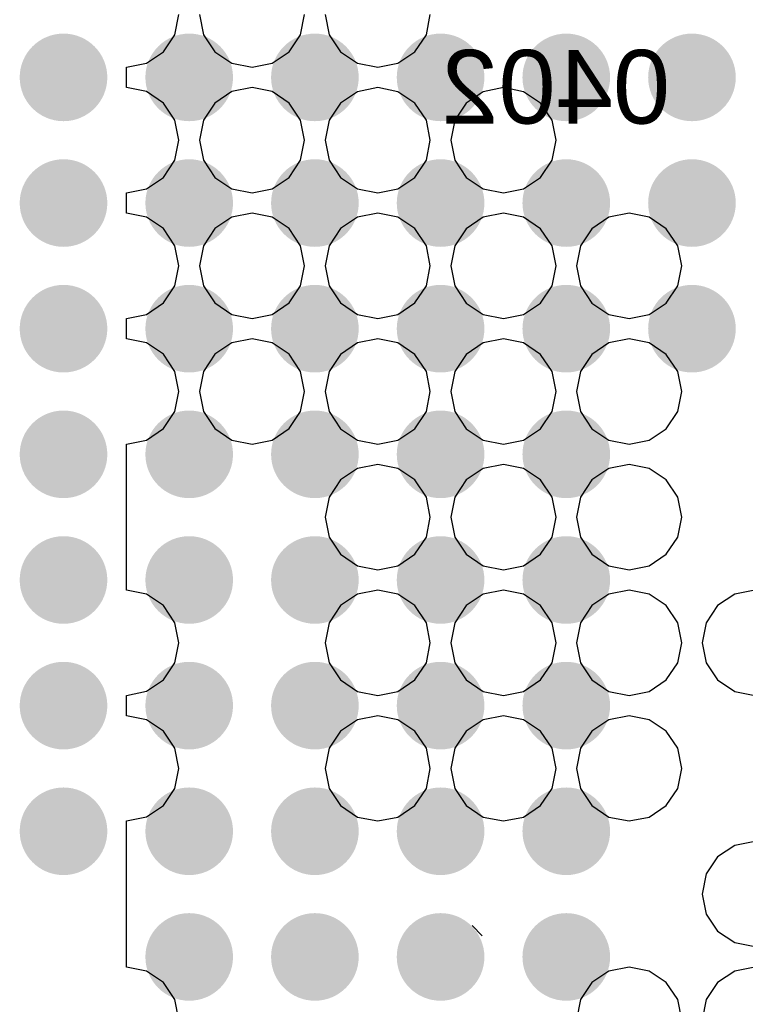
# Model space of a CAD drawing. Header units: inches. Extents: x -0.01 to 1.99, y -0.09 to 2.02.
# Tile 24 of 32: x 1.28 to 1.43, y 1.21 to 1.41. Entities that reach past the tile are written whole.
import ezdxf

# ---------------------------------------------------------------- set-up
doc = ezdxf.new("R2010")
doc.units = ezdxf.units.IN
doc.header["$MEASUREMENT"] = 0
for name, color, linetype in [('ART3', 76, 'Continuous'), ('Mechanical 8', 56, 'Continuous'), ('Top Layer', 1, 'Continuous'), ('Top Paste', 8, 'Continuous'), ('Top Solder', 216, 'Continuous')]:
    doc.layers.add(name, color=color, linetype=linetype)
doc.styles.add('Arial', font='txt', dxfattribs={"height": 0.2})

# ---------------------------------------------------------------- blocks, each defined once
blk = doc.blocks.new('BGA333_13R3X11R3X1R25_3')
at = {"layer": 'Top Layer'}
h = blk.add_hatch(color=1, dxfattribs=at)
edge = h.paths.add_edge_path()
edge.add_arc((-0.089567, 0.051181), 0.00492, 0, 360)
h = blk.add_hatch(color=1, dxfattribs=at)
edge = h.paths.add_edge_path()
edge.add_arc((-0.063976, 0.051181), 0.00492, 0, 360)
h = blk.add_hatch(color=1, dxfattribs=at)
edge = h.paths.add_edge_path()
edge.add_arc((-0.038386, 0.051181), 0.00492, 0, 360)
h = blk.add_hatch(color=1, dxfattribs=at)
edge = h.paths.add_edge_path()
edge.add_arc((-0.089567, 0.025591), 0.00492, 0, 360)
h = blk.add_hatch(color=1, dxfattribs=at)
edge = h.paths.add_edge_path()
edge.add_arc((-0.063976, 0.025591), 0.00492, 0, 360)
h = blk.add_hatch(color=1, dxfattribs=at)
edge = h.paths.add_edge_path()
edge.add_arc((-0.038386, 0.025591), 0.00492, 0, 360)
h = blk.add_hatch(color=1, dxfattribs=at)
edge = h.paths.add_edge_path()
edge.add_arc((-0.012795, 0.025591), 0.00492, 0, 360)
h = blk.add_hatch(color=1, dxfattribs=at)
edge = h.paths.add_edge_path()
edge.add_arc((0.012795, 0.025591), 0.00492, 0, 360)
h = blk.add_hatch(color=1, dxfattribs=at)
edge = h.paths.add_edge_path()
edge.add_arc((0.038386, 0.025591), 0.00492, 0, 360)
h = blk.add_hatch(color=1, dxfattribs=at)
edge = h.paths.add_edge_path()
edge.add_arc((0.063976, 0.025591), 0.00492, 0, 360)
h = blk.add_hatch(color=1, dxfattribs=at)
edge = h.paths.add_edge_path()
edge.add_arc((0.089567, 0.025591), 0.00492, 0, 360)
h = blk.add_hatch(color=1, dxfattribs=at)
edge = h.paths.add_edge_path()
edge.add_arc((-0.089567, 0), 0.00492, 0, 360)
h = blk.add_hatch(color=1, dxfattribs=at)
edge = h.paths.add_edge_path()
edge.add_arc((-0.063976, 0), 0.00492, 0, 360)
h = blk.add_hatch(color=1, dxfattribs=at)
edge = h.paths.add_edge_path()
edge.add_arc((-0.038386, 0), 0.00492, 0, 360)
h = blk.add_hatch(color=1, dxfattribs=at)
edge = h.paths.add_edge_path()
edge.add_arc((-0.012795, 0), 0.00492, 0, 360)
h = blk.add_hatch(color=1, dxfattribs=at)
edge = h.paths.add_edge_path()
edge.add_arc((0.012795, 0), 0.00492, 0, 360)
h = blk.add_hatch(color=1, dxfattribs=at)
edge = h.paths.add_edge_path()
edge.add_arc((0.038386, 0), 0.00492, 0, 360)
h = blk.add_hatch(color=1, dxfattribs=at)
edge = h.paths.add_edge_path()
edge.add_arc((0.063976, 0), 0.00492, 0, 360)
h = blk.add_hatch(color=1, dxfattribs=at)
edge = h.paths.add_edge_path()
edge.add_arc((0.089567, 0), 0.00492, 0, 360)
h = blk.add_hatch(color=1, dxfattribs=at)
edge = h.paths.add_edge_path()
edge.add_arc((-0.089567, -0.025591), 0.00492, 0, 360)
h = blk.add_hatch(color=1, dxfattribs=at)
edge = h.paths.add_edge_path()
edge.add_arc((-0.063976, -0.025591), 0.00492, 0, 360)
h = blk.add_hatch(color=1, dxfattribs=at)
edge = h.paths.add_edge_path()
edge.add_arc((-0.038386, -0.025591), 0.00492, 0, 360)
h = blk.add_hatch(color=1, dxfattribs=at)
edge = h.paths.add_edge_path()
edge.add_arc((-0.012795, -0.025591), 0.00492, 0, 360)
h = blk.add_hatch(color=1, dxfattribs=at)
edge = h.paths.add_edge_path()
edge.add_arc((0.012795, -0.025591), 0.00492, 0, 360)
h = blk.add_hatch(color=1, dxfattribs=at)
edge = h.paths.add_edge_path()
edge.add_arc((0.038386, -0.025591), 0.00492, 0, 360)
h = blk.add_hatch(color=1, dxfattribs=at)
edge = h.paths.add_edge_path()
edge.add_arc((0.063976, -0.025591), 0.00492, 0, 360)
h = blk.add_hatch(color=1, dxfattribs=at)
edge = h.paths.add_edge_path()
edge.add_arc((0.089567, -0.025591), 0.00492, 0, 360)
h = blk.add_hatch(color=1, dxfattribs=at)
edge = h.paths.add_edge_path()
edge.add_arc((-0.089567, -0.051181), 0.00492, 0, 360)
h = blk.add_hatch(color=1, dxfattribs=at)
edge = h.paths.add_edge_path()
edge.add_arc((-0.063976, -0.051181), 0.00492, 0, 360)
h = blk.add_hatch(color=1, dxfattribs=at)
edge = h.paths.add_edge_path()
edge.add_arc((-0.038386, -0.051181), 0.00492, 0, 360)
h = blk.add_hatch(color=1, dxfattribs=at)
edge = h.paths.add_edge_path()
edge.add_arc((-0.012795, -0.051181), 0.00492, 0, 360)
h = blk.add_hatch(color=1, dxfattribs=at)
edge = h.paths.add_edge_path()
edge.add_arc((0.012795, -0.051181), 0.00492, 0, 360)
h = blk.add_hatch(color=1, dxfattribs=at)
edge = h.paths.add_edge_path()
edge.add_arc((0.038386, -0.051181), 0.00492, 0, 360)
h = blk.add_hatch(color=1, dxfattribs=at)
edge = h.paths.add_edge_path()
edge.add_arc((0.063976, -0.051181), 0.00492, 0, 360)
h = blk.add_hatch(color=1, dxfattribs=at)
edge = h.paths.add_edge_path()
edge.add_arc((0.089567, -0.051181), 0.00492, 0, 360)
h = blk.add_hatch(color=1, dxfattribs=at)
edge = h.paths.add_edge_path()
edge.add_arc((-0.089567, -0.076772), 0.00492, 0, 360)
h = blk.add_hatch(color=1, dxfattribs=at)
edge = h.paths.add_edge_path()
edge.add_arc((-0.063976, -0.076772), 0.00492, 0, 360)
h = blk.add_hatch(color=1, dxfattribs=at)
edge = h.paths.add_edge_path()
edge.add_arc((-0.038386, -0.076772), 0.00492, 0, 360)
h = blk.add_hatch(color=1, dxfattribs=at)
edge = h.paths.add_edge_path()
edge.add_arc((-0.012795, -0.076772), 0.00492, 0, 360)
h = blk.add_hatch(color=1, dxfattribs=at)
edge = h.paths.add_edge_path()
edge.add_arc((0.012795, -0.076772), 0.00492, 0, 360)
h = blk.add_hatch(color=1, dxfattribs=at)
edge = h.paths.add_edge_path()
edge.add_arc((0.038386, -0.076772), 0.00492, 0, 360)
h = blk.add_hatch(color=1, dxfattribs=at)
edge = h.paths.add_edge_path()
edge.add_arc((0.063976, -0.076772), 0.00492, 0, 360)
at = {"layer": 'Top Paste'}
h = blk.add_hatch(color=8, dxfattribs=at)
edge = h.paths.add_edge_path()
edge.add_arc((-0.089567, 0.051181), 0.00492, 0, 360)
h = blk.add_hatch(color=8, dxfattribs=at)
edge = h.paths.add_edge_path()
edge.add_arc((-0.063976, 0.051181), 0.00492, 0, 360)
h = blk.add_hatch(color=8, dxfattribs=at)
edge = h.paths.add_edge_path()
edge.add_arc((-0.038386, 0.051181), 0.00492, 0, 360)
h = blk.add_hatch(color=8, dxfattribs=at)
edge = h.paths.add_edge_path()
edge.add_arc((-0.089567, 0.025591), 0.00492, 0, 360)
h = blk.add_hatch(color=8, dxfattribs=at)
edge = h.paths.add_edge_path()
edge.add_arc((-0.063976, 0.025591), 0.00492, 0, 360)
h = blk.add_hatch(color=8, dxfattribs=at)
edge = h.paths.add_edge_path()
edge.add_arc((-0.038386, 0.025591), 0.00492, 0, 360)
h = blk.add_hatch(color=8, dxfattribs=at)
edge = h.paths.add_edge_path()
edge.add_arc((-0.012795, 0.025591), 0.00492, 0, 360)
h = blk.add_hatch(color=8, dxfattribs=at)
edge = h.paths.add_edge_path()
edge.add_arc((0.012795, 0.025591), 0.00492, 0, 360)
h = blk.add_hatch(color=8, dxfattribs=at)
edge = h.paths.add_edge_path()
edge.add_arc((0.038386, 0.025591), 0.00492, 0, 360)
h = blk.add_hatch(color=8, dxfattribs=at)
edge = h.paths.add_edge_path()
edge.add_arc((0.063976, 0.025591), 0.00492, 0, 360)
h = blk.add_hatch(color=8, dxfattribs=at)
edge = h.paths.add_edge_path()
edge.add_arc((0.089567, 0.025591), 0.00492, 0, 360)
h = blk.add_hatch(color=8, dxfattribs=at)
edge = h.paths.add_edge_path()
edge.add_arc((-0.089567, 0), 0.00492, 0, 360)
h = blk.add_hatch(color=8, dxfattribs=at)
edge = h.paths.add_edge_path()
edge.add_arc((-0.063976, 0), 0.00492, 0, 360)
h = blk.add_hatch(color=8, dxfattribs=at)
edge = h.paths.add_edge_path()
edge.add_arc((-0.038386, 0), 0.00492, 0, 360)
h = blk.add_hatch(color=8, dxfattribs=at)
edge = h.paths.add_edge_path()
edge.add_arc((-0.012795, 0), 0.00492, 0, 360)
h = blk.add_hatch(color=8, dxfattribs=at)
edge = h.paths.add_edge_path()
edge.add_arc((0.012795, 0), 0.00492, 0, 360)
h = blk.add_hatch(color=8, dxfattribs=at)
edge = h.paths.add_edge_path()
edge.add_arc((0.038386, 0), 0.00492, 0, 360)
h = blk.add_hatch(color=8, dxfattribs=at)
edge = h.paths.add_edge_path()
edge.add_arc((0.063976, 0), 0.00492, 0, 360)
h = blk.add_hatch(color=8, dxfattribs=at)
edge = h.paths.add_edge_path()
edge.add_arc((0.089567, 0), 0.00492, 0, 360)
h = blk.add_hatch(color=8, dxfattribs=at)
edge = h.paths.add_edge_path()
edge.add_arc((-0.089567, -0.025591), 0.00492, 0, 360)
h = blk.add_hatch(color=8, dxfattribs=at)
edge = h.paths.add_edge_path()
edge.add_arc((-0.063976, -0.025591), 0.00492, 0, 360)
h = blk.add_hatch(color=8, dxfattribs=at)
edge = h.paths.add_edge_path()
edge.add_arc((-0.038386, -0.025591), 0.00492, 0, 360)
h = blk.add_hatch(color=8, dxfattribs=at)
edge = h.paths.add_edge_path()
edge.add_arc((-0.012795, -0.025591), 0.00492, 0, 360)
h = blk.add_hatch(color=8, dxfattribs=at)
edge = h.paths.add_edge_path()
edge.add_arc((0.012795, -0.025591), 0.00492, 0, 360)
h = blk.add_hatch(color=8, dxfattribs=at)
edge = h.paths.add_edge_path()
edge.add_arc((0.038386, -0.025591), 0.00492, 0, 360)
h = blk.add_hatch(color=8, dxfattribs=at)
edge = h.paths.add_edge_path()
edge.add_arc((0.063976, -0.025591), 0.00492, 0, 360)
h = blk.add_hatch(color=8, dxfattribs=at)
edge = h.paths.add_edge_path()
edge.add_arc((0.089567, -0.025591), 0.00492, 0, 360)
h = blk.add_hatch(color=8, dxfattribs=at)
edge = h.paths.add_edge_path()
edge.add_arc((-0.089567, -0.051181), 0.00492, 0, 360)
h = blk.add_hatch(color=8, dxfattribs=at)
edge = h.paths.add_edge_path()
edge.add_arc((-0.063976, -0.051181), 0.00492, 0, 360)
h = blk.add_hatch(color=8, dxfattribs=at)
edge = h.paths.add_edge_path()
edge.add_arc((-0.038386, -0.051181), 0.00492, 0, 360)
h = blk.add_hatch(color=8, dxfattribs=at)
edge = h.paths.add_edge_path()
edge.add_arc((-0.012795, -0.051181), 0.00492, 0, 360)
h = blk.add_hatch(color=8, dxfattribs=at)
edge = h.paths.add_edge_path()
edge.add_arc((0.012795, -0.051181), 0.00492, 0, 360)
h = blk.add_hatch(color=8, dxfattribs=at)
edge = h.paths.add_edge_path()
edge.add_arc((0.038386, -0.051181), 0.00492, 0, 360)
h = blk.add_hatch(color=8, dxfattribs=at)
edge = h.paths.add_edge_path()
edge.add_arc((0.063976, -0.051181), 0.00492, 0, 360)
h = blk.add_hatch(color=8, dxfattribs=at)
edge = h.paths.add_edge_path()
edge.add_arc((0.089567, -0.051181), 0.00492, 0, 360)
h = blk.add_hatch(color=8, dxfattribs=at)
edge = h.paths.add_edge_path()
edge.add_arc((-0.089567, -0.076772), 0.00492, 0, 360)
h = blk.add_hatch(color=8, dxfattribs=at)
edge = h.paths.add_edge_path()
edge.add_arc((-0.063976, -0.076772), 0.00492, 0, 360)
h = blk.add_hatch(color=8, dxfattribs=at)
edge = h.paths.add_edge_path()
edge.add_arc((-0.038386, -0.076772), 0.00492, 0, 360)
h = blk.add_hatch(color=8, dxfattribs=at)
edge = h.paths.add_edge_path()
edge.add_arc((-0.012795, -0.076772), 0.00492, 0, 360)
h = blk.add_hatch(color=8, dxfattribs=at)
edge = h.paths.add_edge_path()
edge.add_arc((0.012795, -0.076772), 0.00492, 0, 360)
h = blk.add_hatch(color=8, dxfattribs=at)
edge = h.paths.add_edge_path()
edge.add_arc((0.038386, -0.076772), 0.00492, 0, 360)
h = blk.add_hatch(color=8, dxfattribs=at)
edge = h.paths.add_edge_path()
edge.add_arc((0.063976, -0.076772), 0.00492, 0, 360)
at = {"layer": 'Top Solder'}
h = blk.add_hatch(color=216, dxfattribs=at)
edge = h.paths.add_edge_path()
edge.add_arc((-0.089567, 0.051181), 0.00892, 0, 360)
h = blk.add_hatch(color=216, dxfattribs=at)
edge = h.paths.add_edge_path()
edge.add_arc((-0.063976, 0.051181), 0.00892, 0, 360)
h = blk.add_hatch(color=216, dxfattribs=at)
edge = h.paths.add_edge_path()
edge.add_arc((-0.038386, 0.051181), 0.00892, 0, 360)
h = blk.add_hatch(color=216, dxfattribs=at)
edge = h.paths.add_edge_path()
edge.add_arc((-0.089567, 0.025591), 0.00892, 0, 360)
h = blk.add_hatch(color=216, dxfattribs=at)
edge = h.paths.add_edge_path()
edge.add_arc((-0.063976, 0.025591), 0.00892, 0, 360)
h = blk.add_hatch(color=216, dxfattribs=at)
edge = h.paths.add_edge_path()
edge.add_arc((-0.038386, 0.025591), 0.00892, 0, 360)
h = blk.add_hatch(color=216, dxfattribs=at)
edge = h.paths.add_edge_path()
edge.add_arc((-0.012795, 0.025591), 0.00892, 0, 360)
h = blk.add_hatch(color=216, dxfattribs=at)
edge = h.paths.add_edge_path()
edge.add_arc((0.012795, 0.025591), 0.00892, 0, 360)
h = blk.add_hatch(color=216, dxfattribs=at)
edge = h.paths.add_edge_path()
edge.add_arc((0.038386, 0.025591), 0.00892, 0, 360)
h = blk.add_hatch(color=216, dxfattribs=at)
edge = h.paths.add_edge_path()
edge.add_arc((0.063976, 0.025591), 0.00892, 0, 360)
h = blk.add_hatch(color=216, dxfattribs=at)
edge = h.paths.add_edge_path()
edge.add_arc((0.089567, 0.025591), 0.00892, 0, 360)
h = blk.add_hatch(color=216, dxfattribs=at)
edge = h.paths.add_edge_path()
edge.add_arc((-0.089567, 0), 0.00892, 0, 360)
h = blk.add_hatch(color=216, dxfattribs=at)
edge = h.paths.add_edge_path()
edge.add_arc((-0.063976, 0), 0.00892, 0, 360)
h = blk.add_hatch(color=216, dxfattribs=at)
edge = h.paths.add_edge_path()
edge.add_arc((-0.038386, 0), 0.00892, 0, 360)
h = blk.add_hatch(color=216, dxfattribs=at)
edge = h.paths.add_edge_path()
edge.add_arc((-0.012795, 0), 0.00892, 0, 360)
h = blk.add_hatch(color=216, dxfattribs=at)
edge = h.paths.add_edge_path()
edge.add_arc((0.012795, 0), 0.00892, 0, 360)
h = blk.add_hatch(color=216, dxfattribs=at)
edge = h.paths.add_edge_path()
edge.add_arc((0.038386, 0), 0.00892, 0, 360)
h = blk.add_hatch(color=216, dxfattribs=at)
edge = h.paths.add_edge_path()
edge.add_arc((0.063976, 0), 0.00892, 0, 360)
h = blk.add_hatch(color=216, dxfattribs=at)
edge = h.paths.add_edge_path()
edge.add_arc((0.089567, 0), 0.00892, 0, 360)
h = blk.add_hatch(color=216, dxfattribs=at)
edge = h.paths.add_edge_path()
edge.add_arc((-0.089567, -0.025591), 0.00892, 0, 360)
h = blk.add_hatch(color=216, dxfattribs=at)
edge = h.paths.add_edge_path()
edge.add_arc((-0.063976, -0.025591), 0.00892, 0, 360)
h = blk.add_hatch(color=216, dxfattribs=at)
edge = h.paths.add_edge_path()
edge.add_arc((-0.038386, -0.025591), 0.00892, 0, 360)
h = blk.add_hatch(color=216, dxfattribs=at)
edge = h.paths.add_edge_path()
edge.add_arc((-0.012795, -0.025591), 0.00892, 0, 360)
h = blk.add_hatch(color=216, dxfattribs=at)
edge = h.paths.add_edge_path()
edge.add_arc((0.012795, -0.025591), 0.00892, 0, 360)
h = blk.add_hatch(color=216, dxfattribs=at)
edge = h.paths.add_edge_path()
edge.add_arc((0.038386, -0.025591), 0.00892, 0, 360)
h = blk.add_hatch(color=216, dxfattribs=at)
edge = h.paths.add_edge_path()
edge.add_arc((0.063976, -0.025591), 0.00892, 0, 360)
h = blk.add_hatch(color=216, dxfattribs=at)
edge = h.paths.add_edge_path()
edge.add_arc((0.089567, -0.025591), 0.00892, 0, 360)
h = blk.add_hatch(color=216, dxfattribs=at)
edge = h.paths.add_edge_path()
edge.add_arc((-0.089567, -0.051181), 0.00892, 0, 360)
h = blk.add_hatch(color=216, dxfattribs=at)
edge = h.paths.add_edge_path()
edge.add_arc((-0.063976, -0.051181), 0.00892, 0, 360)
h = blk.add_hatch(color=216, dxfattribs=at)
edge = h.paths.add_edge_path()
edge.add_arc((-0.038386, -0.051181), 0.00892, 0, 360)
h = blk.add_hatch(color=216, dxfattribs=at)
edge = h.paths.add_edge_path()
edge.add_arc((-0.012795, -0.051181), 0.00892, 0, 360)
h = blk.add_hatch(color=216, dxfattribs=at)
edge = h.paths.add_edge_path()
edge.add_arc((0.012795, -0.051181), 0.00892, 0, 360)
h = blk.add_hatch(color=216, dxfattribs=at)
edge = h.paths.add_edge_path()
edge.add_arc((0.038386, -0.051181), 0.00892, 0, 360)
h = blk.add_hatch(color=216, dxfattribs=at)
edge = h.paths.add_edge_path()
edge.add_arc((0.063976, -0.051181), 0.00892, 0, 360)
h = blk.add_hatch(color=216, dxfattribs=at)
edge = h.paths.add_edge_path()
edge.add_arc((0.089567, -0.051181), 0.00892, 0, 360)
h = blk.add_hatch(color=216, dxfattribs=at)
edge = h.paths.add_edge_path()
edge.add_arc((-0.089567, -0.076772), 0.00892, 0, 360)
h = blk.add_hatch(color=216, dxfattribs=at)
edge = h.paths.add_edge_path()
edge.add_arc((-0.063976, -0.076772), 0.00892, 0, 360)
h = blk.add_hatch(color=216, dxfattribs=at)
edge = h.paths.add_edge_path()
edge.add_arc((-0.038386, -0.076772), 0.00892, 0, 360)
h = blk.add_hatch(color=216, dxfattribs=at)
edge = h.paths.add_edge_path()
edge.add_arc((-0.012795, -0.076772), 0.00892, 0, 360)
h = blk.add_hatch(color=216, dxfattribs=at)
edge = h.paths.add_edge_path()
edge.add_arc((0.012795, -0.076772), 0.00892, 0, 360)
h = blk.add_hatch(color=216, dxfattribs=at)
edge = h.paths.add_edge_path()
edge.add_arc((0.038386, -0.076772), 0.00892, 0, 360)
h = blk.add_hatch(color=216, dxfattribs=at)
edge = h.paths.add_edge_path()
edge.add_arc((0.063976, -0.076772), 0.00892, 0, 360)

msp = doc.modelspace()

# ---------------------------------------------------------------- linework, layer by layer
at = {"layer": 'ART3'}
for p, q in [((1.31009, 1.40929), (1.3109, 1.41339)), ((1.31508, 1.41339), (1.3159, 1.40929)), ((1.33568, 1.40929), (1.33649, 1.41339)), ((1.34067, 1.41339), (1.34149, 1.40929)), ((1.36127, 1.40929), (1.36208, 1.41339)), ((1.30777, 1.40582), (1.31009, 1.40929)), ((1.3159, 1.40929), (1.31822, 1.40582)), ((1.33336, 1.40582), (1.33568, 1.40929)), ((1.34149, 1.40929), (1.34381, 1.40582)), ((1.35895, 1.40582), (1.36127, 1.40929)), ((1.30429, 1.40349), (1.30777, 1.40582)), ((1.31822, 1.40582), (1.32169, 1.40349)), ((1.32988, 1.40349), (1.33336, 1.40582)), ((1.34381, 1.40582), (1.34728, 1.40349)), ((1.35547, 1.40349), (1.35895, 1.40582)), ((1.3002, 1.40268), (1.30429, 1.40349)), ((1.3002, 1.3985), (1.3002, 1.40268)), ((1.32169, 1.40349), (1.32579, 1.40268)), ((1.32579, 1.40268), (1.32988, 1.40349)), ((1.34728, 1.40349), (1.35138, 1.40268)), ((1.35138, 1.40268), (1.35547, 1.40349)), ((1.30429, 1.39769), (1.3002, 1.3985)), ((1.32579, 1.3985), (1.32169, 1.39769)), ((1.32988, 1.39769), (1.32579, 1.3985)), ((1.35138, 1.3985), (1.34728, 1.39768)), ((1.35547, 1.39768), (1.35138, 1.3985)), ((1.37697, 1.3985), (1.37287, 1.39768)), ((1.38106, 1.39768), (1.37697, 1.3985)), ((1.30777, 1.39537), (1.30429, 1.39769)), ((1.32169, 1.39769), (1.31822, 1.39537)), ((1.33336, 1.39537), (1.32988, 1.39769)), ((1.34728, 1.39768), (1.34381, 1.39536)), ((1.35895, 1.39536), (1.35547, 1.39768)), ((1.37287, 1.39768), (1.3694, 1.39536)), ((1.38454, 1.39536), (1.38106, 1.39768)), ((1.31009, 1.39189), (1.30777, 1.39537)), ((1.31822, 1.39537), (1.3159, 1.39189)), ((1.33568, 1.39189), (1.33336, 1.39537)), ((1.34381, 1.39536), (1.34149, 1.39189)), ((1.36127, 1.39189), (1.35895, 1.39536)), ((1.3694, 1.39536), (1.36708, 1.39189)), ((1.38686, 1.39189), (1.38454, 1.39536)), ((1.3109, 1.3878), (1.31009, 1.39189)), ((1.3159, 1.39189), (1.31508, 1.3878)), ((1.33649, 1.3878), (1.33568, 1.39189)), ((1.34149, 1.39189), (1.34067, 1.38779)), ((1.36208, 1.38779), (1.36127, 1.39189)), ((1.36708, 1.39189), (1.36626, 1.38779)), ((1.38767, 1.38779), (1.38686, 1.39189)), ((1.31009, 1.3837), (1.3109, 1.3878)), ((1.31508, 1.3878), (1.3159, 1.3837)), ((1.33568, 1.3837), (1.33649, 1.3878)), ((1.34067, 1.38779), (1.34149, 1.3837)), ((1.36127, 1.3837), (1.36208, 1.38779)), ((1.36626, 1.38779), (1.36708, 1.3837)), ((1.38686, 1.3837), (1.38767, 1.38779)), ((1.30777, 1.38023), (1.31009, 1.3837)), ((1.3159, 1.3837), (1.31822, 1.38023)), ((1.33336, 1.38023), (1.33568, 1.3837)), ((1.34149, 1.3837), (1.34381, 1.38022)), ((1.35895, 1.38022), (1.36127, 1.3837)), ((1.36708, 1.3837), (1.3694, 1.38022)), ((1.38454, 1.38022), (1.38686, 1.3837)), ((1.30429, 1.3779), (1.30777, 1.38023)), ((1.31822, 1.38023), (1.32169, 1.3779)), ((1.32988, 1.3779), (1.33336, 1.38023)), ((1.34381, 1.38022), (1.34728, 1.3779)), ((1.35547, 1.3779), (1.35895, 1.38022)), ((1.3694, 1.38022), (1.37287, 1.3779)), ((1.38106, 1.3779), (1.38454, 1.38022)), ((1.3002, 1.37709), (1.30429, 1.3779)), ((1.32169, 1.3779), (1.32579, 1.37709)), ((1.32579, 1.37709), (1.32988, 1.3779)), ((1.34728, 1.3779), (1.35138, 1.37709)), ((1.35138, 1.37709), (1.35547, 1.3779)), ((1.37287, 1.3779), (1.37697, 1.37709)), ((1.37697, 1.37709), (1.38106, 1.3779)), ((1.3002, 1.37291), (1.3002, 1.37709)), ((1.30429, 1.3721), (1.3002, 1.37291)), ((1.30777, 1.36978), (1.30429, 1.3721)), ((1.32169, 1.3721), (1.31822, 1.36978)), ((1.32579, 1.37291), (1.32169, 1.3721)), ((1.32988, 1.3721), (1.32579, 1.37291)), ((1.33336, 1.36978), (1.32988, 1.3721)), ((1.34728, 1.3721), (1.34381, 1.36978)), ((1.35138, 1.37291), (1.34728, 1.3721)), ((1.35547, 1.3721), (1.35138, 1.37291)), ((1.35895, 1.36978), (1.35547, 1.3721)), ((1.37287, 1.37209), (1.3694, 1.36977)), ((1.37697, 1.37291), (1.37287, 1.37209)), ((1.38106, 1.37209), (1.37697, 1.37291)), ((1.38454, 1.36977), (1.38106, 1.37209)), ((1.39846, 1.37209), (1.39499, 1.36977)), ((1.40256, 1.37291), (1.39846, 1.37209)), ((1.40665, 1.37209), (1.40256, 1.37291)), ((1.41013, 1.36977), (1.40665, 1.37209)), ((1.31009, 1.3663), (1.30777, 1.36978)), ((1.31822, 1.36978), (1.3159, 1.3663)), ((1.33568, 1.3663), (1.33336, 1.36978)), ((1.34381, 1.36978), (1.34149, 1.3663)), ((1.36127, 1.3663), (1.35895, 1.36978)), ((1.3694, 1.36977), (1.36708, 1.3663)), ((1.38686, 1.3663), (1.38454, 1.36977)), ((1.39499, 1.36977), (1.39267, 1.3663)), ((1.41245, 1.3663), (1.41013, 1.36977)), ((1.3109, 1.36221), (1.31009, 1.3663)), ((1.3159, 1.3663), (1.31508, 1.36221)), ((1.33649, 1.36221), (1.33568, 1.3663)), ((1.34149, 1.3663), (1.34067, 1.36221)), ((1.36208, 1.36221), (1.36127, 1.3663)), ((1.36708, 1.3663), (1.36626, 1.3622)), ((1.38767, 1.3622), (1.38686, 1.3663)), ((1.39267, 1.3663), (1.39185, 1.3622)), ((1.41326, 1.3622), (1.41245, 1.3663)), ((1.31009, 1.35811), (1.3109, 1.36221)), ((1.31508, 1.36221), (1.3159, 1.35811)), ((1.33568, 1.35811), (1.33649, 1.36221)), ((1.34067, 1.36221), (1.34149, 1.35811)), ((1.36127, 1.35811), (1.36208, 1.36221)), ((1.36626, 1.3622), (1.36708, 1.35811)), ((1.38686, 1.35811), (1.38767, 1.3622)), ((1.39185, 1.3622), (1.39267, 1.35811)), ((1.41245, 1.35811), (1.41326, 1.3622)), ((1.30777, 1.35464), (1.31009, 1.35811)), ((1.3159, 1.35811), (1.31822, 1.35464)), ((1.33336, 1.35464), (1.33568, 1.35811)), ((1.34149, 1.35811), (1.34381, 1.35464)), ((1.35895, 1.35464), (1.36127, 1.35811)), ((1.36708, 1.35811), (1.3694, 1.35463)), ((1.38454, 1.35463), (1.38686, 1.35811)), ((1.39267, 1.35811), (1.39499, 1.35463)), ((1.41013, 1.35463), (1.41245, 1.35811)), ((1.30429, 1.35231), (1.30777, 1.35464)), ((1.31822, 1.35464), (1.32169, 1.35231)), ((1.32988, 1.35231), (1.33336, 1.35464)), ((1.34381, 1.35464), (1.34728, 1.35231)), ((1.35547, 1.35231), (1.35895, 1.35464)), ((1.3694, 1.35463), (1.37287, 1.35231)), ((1.38106, 1.35231), (1.38454, 1.35463)), ((1.39499, 1.35463), (1.39846, 1.35231)), ((1.40665, 1.35231), (1.41013, 1.35463)), ((1.3002, 1.3515), (1.30429, 1.35231)), ((1.32169, 1.35231), (1.32579, 1.3515)), ((1.32579, 1.3515), (1.32988, 1.35231)), ((1.34728, 1.35231), (1.35138, 1.3515)), ((1.35138, 1.3515), (1.35547, 1.35231)), ((1.37287, 1.35231), (1.37697, 1.3515)), ((1.37697, 1.3515), (1.38106, 1.35231)), ((1.39846, 1.35231), (1.40256, 1.3515)), ((1.40256, 1.3515), (1.40665, 1.35231)), ((1.3002, 1.34732), (1.3002, 1.3515)), ((1.30429, 1.34651), (1.3002, 1.34732)), ((1.30777, 1.34419), (1.30429, 1.34651)), ((1.32169, 1.34651), (1.31822, 1.34419)), ((1.32579, 1.34732), (1.32169, 1.34651)), ((1.32988, 1.34651), (1.32579, 1.34732)), ((1.33336, 1.34419), (1.32988, 1.34651)), ((1.34728, 1.3465), (1.34381, 1.34418)), ((1.35138, 1.34732), (1.34728, 1.3465)), ((1.35547, 1.3465), (1.35138, 1.34732)), ((1.35895, 1.34418), (1.35547, 1.3465)), ((1.37287, 1.3465), (1.3694, 1.34418)), ((1.37697, 1.34732), (1.37287, 1.3465)), ((1.38106, 1.3465), (1.37697, 1.34732)), ((1.38454, 1.34418), (1.38106, 1.3465)), ((1.39846, 1.3465), (1.39499, 1.34418)), ((1.40256, 1.34732), (1.39846, 1.3465)), ((1.40665, 1.3465), (1.40256, 1.34732)), ((1.41013, 1.34418), (1.40665, 1.3465)), ((1.31009, 1.34071), (1.30777, 1.34419)), ((1.31822, 1.34419), (1.3159, 1.34071)), ((1.33568, 1.34071), (1.33336, 1.34419)), ((1.34381, 1.34418), (1.34149, 1.34071)), ((1.36127, 1.34071), (1.35895, 1.34418)), ((1.3694, 1.34418), (1.36708, 1.34071)), ((1.38686, 1.34071), (1.38454, 1.34418)), ((1.39499, 1.34418), (1.39267, 1.34071)), ((1.41245, 1.34071), (1.41013, 1.34418)), ((1.3109, 1.33662), (1.31009, 1.34071)), ((1.3159, 1.34071), (1.31508, 1.33662)), ((1.33649, 1.33662), (1.33568, 1.34071)), ((1.34149, 1.34071), (1.34067, 1.33661)), ((1.36208, 1.33661), (1.36127, 1.34071)), ((1.36708, 1.34071), (1.36626, 1.33661)), ((1.38767, 1.33661), (1.38686, 1.34071)), ((1.39267, 1.34071), (1.39185, 1.33661)), ((1.41326, 1.33661), (1.41245, 1.34071)), ((1.31009, 1.33252), (1.3109, 1.33662)), ((1.31508, 1.33662), (1.3159, 1.33252)), ((1.33568, 1.33252), (1.33649, 1.33662)), ((1.34067, 1.33661), (1.34149, 1.33252)), ((1.36127, 1.33252), (1.36208, 1.33661)), ((1.36626, 1.33661), (1.36708, 1.33252)), ((1.38686, 1.33252), (1.38767, 1.33661)), ((1.39185, 1.33661), (1.39267, 1.33252)), ((1.41245, 1.33252), (1.41326, 1.33661)), ((1.30777, 1.32905), (1.31009, 1.33252)), ((1.3159, 1.33252), (1.31822, 1.32905)), ((1.33336, 1.32905), (1.33568, 1.33252)), ((1.34149, 1.33252), (1.34381, 1.32904)), ((1.35895, 1.32904), (1.36127, 1.33252)), ((1.36708, 1.33252), (1.3694, 1.32904)), ((1.38454, 1.32904), (1.38686, 1.33252)), ((1.39267, 1.33252), (1.39499, 1.32904)), ((1.41013, 1.32904), (1.41245, 1.33252)), ((1.30429, 1.32672), (1.30777, 1.32905)), ((1.31822, 1.32905), (1.32169, 1.32672)), ((1.32988, 1.32672), (1.33336, 1.32905)), ((1.34381, 1.32904), (1.34728, 1.32672)), ((1.35547, 1.32672), (1.35895, 1.32904)), ((1.3694, 1.32904), (1.37287, 1.32672)), ((1.38106, 1.32672), (1.38454, 1.32904)), ((1.39499, 1.32904), (1.39846, 1.32672)), ((1.40665, 1.32672), (1.41013, 1.32904)), ((1.3002, 1.32591), (1.30429, 1.32672)), ((1.3002, 1.29614), (1.3002, 1.32591)), ((1.32169, 1.32672), (1.32579, 1.32591)), ((1.32579, 1.32591), (1.32988, 1.32672)), ((1.34728, 1.32672), (1.35138, 1.32591)), ((1.35138, 1.32591), (1.35547, 1.32672)), ((1.37287, 1.32672), (1.37697, 1.32591)), ((1.37697, 1.32591), (1.38106, 1.32672)), ((1.39846, 1.32672), (1.40256, 1.32591)), ((1.40256, 1.32591), (1.40665, 1.32672)), ((1.35138, 1.32173), (1.34728, 1.32092)), ((1.35547, 1.32092), (1.35138, 1.32173)), ((1.37697, 1.32173), (1.37287, 1.32091)), ((1.38106, 1.32091), (1.37697, 1.32173)), ((1.40256, 1.32173), (1.39846, 1.32091)), ((1.40665, 1.32091), (1.40256, 1.32173)), ((1.34728, 1.32092), (1.34381, 1.3186)), ((1.35895, 1.3186), (1.35547, 1.32092)), ((1.37287, 1.32091), (1.3694, 1.31859)), ((1.38454, 1.31859), (1.38106, 1.32091)), ((1.39846, 1.32091), (1.39499, 1.31859)), ((1.41013, 1.31859), (1.40665, 1.32091)), ((1.34381, 1.3186), (1.34149, 1.31512)), ((1.36127, 1.31512), (1.35895, 1.3186)), ((1.3694, 1.31859), (1.36708, 1.31512)), ((1.38686, 1.31512), (1.38454, 1.31859)), ((1.39499, 1.31859), (1.39267, 1.31512)), ((1.41245, 1.31512), (1.41013, 1.31859)), ((1.34149, 1.31512), (1.34067, 1.31103)), ((1.36208, 1.31103), (1.36127, 1.31512)), ((1.36708, 1.31512), (1.36626, 1.31102)), ((1.38767, 1.31102), (1.38686, 1.31512)), ((1.39267, 1.31512), (1.39185, 1.31102)), ((1.41326, 1.31102), (1.41245, 1.31512)), ((1.34067, 1.31103), (1.34149, 1.30693)), ((1.36127, 1.30693), (1.36208, 1.31103)), ((1.36626, 1.31102), (1.36708, 1.30693)), ((1.38686, 1.30693), (1.38767, 1.31102)), ((1.39185, 1.31102), (1.39267, 1.30693)), ((1.41245, 1.30693), (1.41326, 1.31102)), ((1.34149, 1.30693), (1.34381, 1.30346)), ((1.35895, 1.30346), (1.36127, 1.30693)), ((1.36708, 1.30693), (1.3694, 1.30345)), ((1.38454, 1.30345), (1.38686, 1.30693)), ((1.39267, 1.30693), (1.39499, 1.30345)), ((1.41013, 1.30345), (1.41245, 1.30693)), ((1.34381, 1.30346), (1.34728, 1.30113)), ((1.35547, 1.30113), (1.35895, 1.30346)), ((1.3694, 1.30345), (1.37287, 1.30113)), ((1.38106, 1.30113), (1.38454, 1.30345)), ((1.39499, 1.30345), (1.39846, 1.30113)), ((1.40665, 1.30113), (1.41013, 1.30345)), ((1.34728, 1.30113), (1.35138, 1.30032)), ((1.35138, 1.30032), (1.35547, 1.30113)), ((1.37287, 1.30113), (1.37697, 1.30032)), ((1.37697, 1.30032), (1.38106, 1.30113)), ((1.39846, 1.30113), (1.40256, 1.30032)), ((1.40256, 1.30032), (1.40665, 1.30113)), ((1.30429, 1.29533), (1.3002, 1.29614)), ((1.35138, 1.29614), (1.34728, 1.29532)), ((1.35547, 1.29532), (1.35138, 1.29614)), ((1.37697, 1.29614), (1.37287, 1.29532)), ((1.38106, 1.29532), (1.37697, 1.29614)), ((1.40256, 1.29614), (1.39846, 1.29532)), ((1.40665, 1.29532), (1.40256, 1.29614)), ((1.42815, 1.29614), (1.42405, 1.29532)), ((1.30777, 1.29301), (1.30429, 1.29533)), ((1.34728, 1.29532), (1.34381, 1.293)), ((1.35895, 1.293), (1.35547, 1.29532)), ((1.37287, 1.29532), (1.3694, 1.293)), ((1.38454, 1.293), (1.38106, 1.29532)), ((1.39846, 1.29532), (1.39499, 1.293)), ((1.41013, 1.293), (1.40665, 1.29532)), ((1.42405, 1.29532), (1.42058, 1.293)), ((1.31009, 1.28953), (1.30777, 1.29301)), ((1.34381, 1.293), (1.34149, 1.28953)), ((1.36127, 1.28953), (1.35895, 1.293)), ((1.3694, 1.293), (1.36708, 1.28953)), ((1.38686, 1.28953), (1.38454, 1.293)), ((1.39499, 1.293), (1.39267, 1.28953)), ((1.41245, 1.28953), (1.41013, 1.293)), ((1.42058, 1.293), (1.41826, 1.28953)), ((1.3109, 1.28544), (1.31009, 1.28953)), ((1.34149, 1.28953), (1.34067, 1.28543)), ((1.36208, 1.28543), (1.36127, 1.28953)), ((1.36708, 1.28953), (1.36626, 1.28543)), ((1.38767, 1.28543), (1.38686, 1.28953)), ((1.39267, 1.28953), (1.39185, 1.28543)), ((1.41326, 1.28543), (1.41245, 1.28953)), ((1.41826, 1.28953), (1.41744, 1.28543)), ((1.31009, 1.28134), (1.3109, 1.28544)), ((1.34067, 1.28543), (1.34149, 1.28134)), ((1.36127, 1.28134), (1.36208, 1.28543)), ((1.36626, 1.28543), (1.36708, 1.28134)), ((1.38686, 1.28134), (1.38767, 1.28543)), ((1.39185, 1.28543), (1.39267, 1.28134)), ((1.41245, 1.28134), (1.41326, 1.28543)), ((1.41744, 1.28543), (1.41826, 1.28134)), ((1.30777, 1.27787), (1.31009, 1.28134)), ((1.34149, 1.28134), (1.34381, 1.27786)), ((1.35895, 1.27786), (1.36127, 1.28134)), ((1.36708, 1.28134), (1.3694, 1.27786)), ((1.38454, 1.27786), (1.38686, 1.28134)), ((1.39267, 1.28134), (1.39499, 1.27786)), ((1.41013, 1.27786), (1.41245, 1.28134)), ((1.41826, 1.28134), (1.42058, 1.27786)), ((1.30429, 1.27555), (1.30777, 1.27787)), ((1.34381, 1.27786), (1.34728, 1.27554)), ((1.35547, 1.27554), (1.35895, 1.27786)), ((1.3694, 1.27786), (1.37287, 1.27554)), ((1.38106, 1.27554), (1.38454, 1.27786)), ((1.39499, 1.27786), (1.39846, 1.27554)), ((1.40665, 1.27554), (1.41013, 1.27786)), ((1.42058, 1.27786), (1.42405, 1.27554)), ((1.3002, 1.27473), (1.30429, 1.27555)), ((1.34728, 1.27554), (1.35138, 1.27473)), ((1.35138, 1.27473), (1.35547, 1.27554)), ((1.37287, 1.27554), (1.37697, 1.27473)), ((1.37697, 1.27473), (1.38106, 1.27554)), ((1.39846, 1.27554), (1.40256, 1.27473)), ((1.40256, 1.27473), (1.40665, 1.27554)), ((1.42405, 1.27554), (1.42815, 1.27473)), ((1.3002, 1.27055), (1.3002, 1.27473)), ((1.30429, 1.26974), (1.3002, 1.27055)), ((1.30777, 1.26742), (1.30429, 1.26974)), ((1.34728, 1.26974), (1.34381, 1.26742)), ((1.35138, 1.27055), (1.34728, 1.26974)), ((1.35547, 1.26974), (1.35138, 1.27055)), ((1.35895, 1.26742), (1.35547, 1.26974)), ((1.37287, 1.26973), (1.3694, 1.26741)), ((1.37697, 1.27055), (1.37287, 1.26973)), ((1.38106, 1.26973), (1.37697, 1.27055)), ((1.38454, 1.26741), (1.38106, 1.26973)), ((1.39846, 1.26973), (1.39499, 1.26741)), ((1.40256, 1.27055), (1.39846, 1.26973)), ((1.40665, 1.26973), (1.40256, 1.27055)), ((1.41013, 1.26741), (1.40665, 1.26973)), ((1.31009, 1.26394), (1.30777, 1.26742)), ((1.34381, 1.26742), (1.34149, 1.26394)), ((1.36127, 1.26394), (1.35895, 1.26742)), ((1.3694, 1.26741), (1.36708, 1.26394)), ((1.38686, 1.26394), (1.38454, 1.26741)), ((1.39499, 1.26741), (1.39267, 1.26394)), ((1.41245, 1.26394), (1.41013, 1.26741)), ((1.3109, 1.25985), (1.31009, 1.26394)), ((1.34149, 1.26394), (1.34067, 1.25985)), ((1.36208, 1.25985), (1.36127, 1.26394)), ((1.36708, 1.26394), (1.36626, 1.25984)), ((1.38767, 1.25984), (1.38686, 1.26394)), ((1.39267, 1.26394), (1.39185, 1.25984)), ((1.41326, 1.25984), (1.41245, 1.26394)), ((1.31009, 1.25575), (1.3109, 1.25985)), ((1.34067, 1.25985), (1.34149, 1.25575)), ((1.36127, 1.25575), (1.36208, 1.25985)), ((1.36626, 1.25984), (1.36708, 1.25575)), ((1.38686, 1.25575), (1.38767, 1.25984)), ((1.39185, 1.25984), (1.39267, 1.25575)), ((1.41245, 1.25575), (1.41326, 1.25984)), ((1.30777, 1.25228), (1.31009, 1.25575)), ((1.34149, 1.25575), (1.34381, 1.25228)), ((1.35895, 1.25228), (1.36127, 1.25575)), ((1.36708, 1.25575), (1.3694, 1.25227)), ((1.38454, 1.25227), (1.38686, 1.25575)), ((1.39267, 1.25575), (1.39499, 1.25227)), ((1.41013, 1.25227), (1.41245, 1.25575)), ((1.30429, 1.24996), (1.30777, 1.25228)), ((1.34381, 1.25228), (1.34728, 1.24995)), ((1.35547, 1.24995), (1.35895, 1.25228)), ((1.3694, 1.25227), (1.37287, 1.24995)), ((1.38106, 1.24995), (1.38454, 1.25227)), ((1.39499, 1.25227), (1.39846, 1.24995)), ((1.40665, 1.24995), (1.41013, 1.25227)), ((1.3002, 1.24914), (1.30429, 1.24996)), ((1.34728, 1.24995), (1.35138, 1.24914)), ((1.35138, 1.24914), (1.35547, 1.24995)), ((1.37287, 1.24995), (1.37697, 1.24914)), ((1.37697, 1.24914), (1.38106, 1.24995)), ((1.39846, 1.24995), (1.40256, 1.24914)), ((1.40256, 1.24914), (1.40665, 1.24995)), ((1.3002, 1.21937), (1.3002, 1.24914)), ((1.42405, 1.24414), (1.42058, 1.24182)), ((1.42815, 1.24496), (1.42405, 1.24414)), ((1.42058, 1.24182), (1.41826, 1.23835)), ((1.41826, 1.23835), (1.41744, 1.23425)), ((1.41744, 1.23425), (1.41826, 1.23016)), ((1.41826, 1.23016), (1.42058, 1.22668)), ((1.42058, 1.22668), (1.42405, 1.22436)), ((1.42405, 1.22436), (1.42815, 1.22355)), ((1.30429, 1.21856), (1.3002, 1.21937)), ((1.40256, 1.21937), (1.39846, 1.21855)), ((1.40665, 1.21855), (1.40256, 1.21937)), ((1.42815, 1.21937), (1.42405, 1.21855)), ((1.30777, 1.21624), (1.30429, 1.21856)), ((1.39846, 1.21855), (1.39499, 1.21623)), ((1.41013, 1.21623), (1.40665, 1.21855)), ((1.42405, 1.21855), (1.42058, 1.21623)), ((1.31009, 1.21276), (1.30777, 1.21624)), ((1.39499, 1.21623), (1.39267, 1.21276)), ((1.41245, 1.21276), (1.41013, 1.21623)), ((1.42058, 1.21623), (1.41826, 1.21276)), ((1.3109, 1.20867), (1.31009, 1.21276)), ((1.39267, 1.21276), (1.39185, 1.20866)), ((1.41326, 1.20866), (1.41245, 1.21276)), ((1.41826, 1.21276), (1.41744, 1.20866))]:
    msp.add_line(p, q, dxfattribs=at)
at = {"layer": 'Top Layer'}
for p, q in [((1.37266, 1.22577), (1.37057, 1.22785)), ((1.37057, 1.22785), (1.37057, 1.22785)), ((1.37057, 1.22785), (1.37266, 1.22577)), ((1.37266, 1.22577), (1.37266, 1.22577)), ((1.37266, 1.22577), (1.37266, 1.22577)), ((1.37266, 1.22577), (1.37266, 1.22577)), ((1.37266, 1.22577), (1.37266, 1.22577)), ((1.37266, 1.22577), (1.37266, 1.22577)), ((1.37266, 1.22577), (1.37266, 1.22577)), ((1.37266, 1.22577), (1.37266, 1.22577)), ((1.37266, 1.22577), (1.37266, 1.22577)), ((1.37266, 1.22577), (1.37266, 1.22577)), ((1.37266, 1.22577), (1.37266, 1.22577))]:
    msp.add_line(p, q, dxfattribs=at)

# ---------------------------------------------------------------- block references
at = {"rotation": 270}
msp.add_blockref('BGA333_13R3X11R3X1R25_3', (1.36417, 1.31102), dxfattribs=at)

# ---------------------------------------------------------------- texts
at = {"layer": 'Mechanical 8', "style": 'Arial', "text_generation_flag": 2}
msp.add_text('0402', height=0.015, rotation=360, dxfattribs=at).set_placement((1.41091, 1.39118))

doc.saveas('drawing.dxf')
